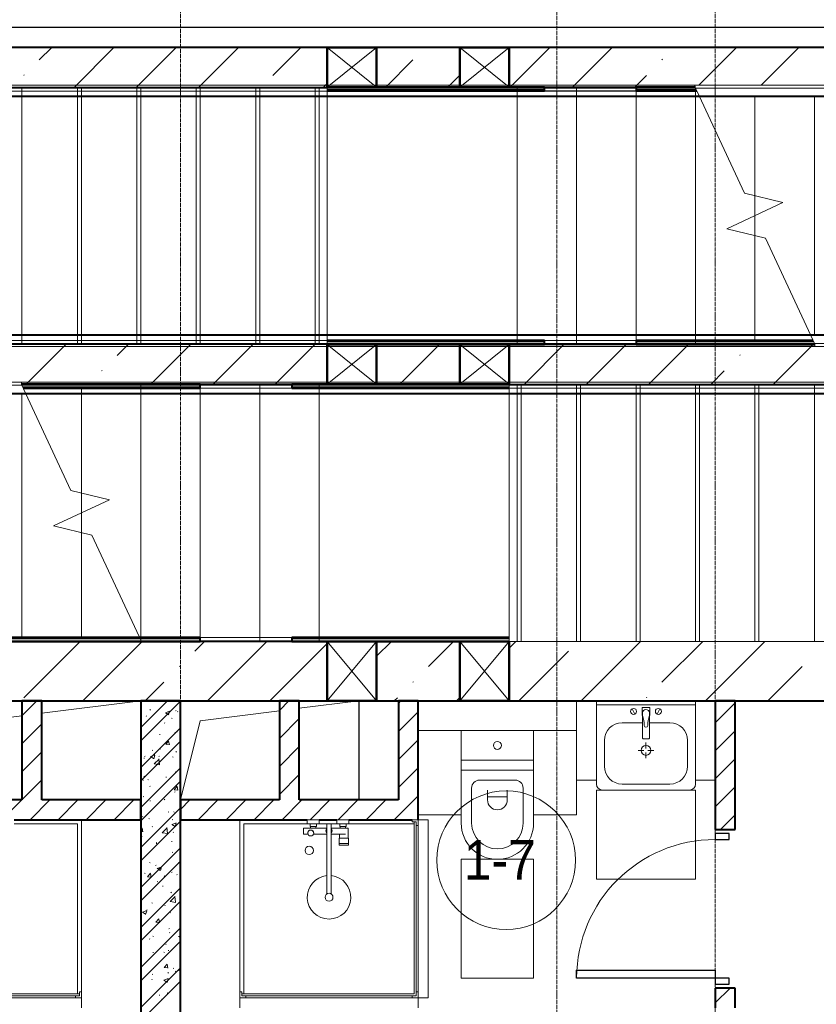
# Model space of a CAD drawing. Header units: millimetres. Extents: x -816133 to 919604, y 87941 to 147341.
# Tile 123 of 256: x -17264 to -13242, y 124292 to 129264. Entities that reach past the tile are written whole.
import ezdxf

# ---------------------------------------------------------------- set-up
doc = ezdxf.new("R2010")
doc.units = ezdxf.units.MM
for name, pattern in [('ADSK_Линия сетки', [25, 20, -2.5, 0, -2.5]), ('Линия сетки', [25, 20, -2.5, 0, -2.5]), ('Сверху', [3.96875, 2.38125, -1.5875]), ('Сверху_2_', [4.5, 3, -1.5]), ('Штрих_3_1_5_', [4.5, 3, -1.5])]:
    doc.linetypes.add(name, pattern=pattern)
for name, color, linetype, lineweight in [('_Сверху_ - Линия разреза ограждения', 7, 'Сверху_2_', 18), ('A-000-M_MASS', 7, 'Continuous', 18), ('A-010-A_ROOM', 7, 'Continuous', 20), ('A-200-M_WALL', 7, 'Continuous', 18), ('A-200-M_WALL_EXT', 7, 'Continuous', 18), ('A-200-M_WALL_INT', 7, 'Continuous', 18), ('A-200-M_WALL_PAT', 7, 'Continuous', 40), ('A-242-M_STAIR', 7, 'Continuous', 18), ('A-242-MB_STAIR', 7, 'Сверху_2_', 18), ('A-314-M_WINDOW', 7, 'Continuous', 18), ('A-325-M_DOOR', 7, 'Continuous', 18), ('A-700-M_FFE', 7, 'Continuous', 18), ('M-520-M_DRAINAGE_FW', 7, 'Continuous', 18), ('Z-030-M_GRID', 7, 'Continuous', 9), ('Z-060-M_DETAIL', 7, 'Continuous', 18), ('Поручни', 252, 'Continuous', 5), ('СС-011-ПОЖ-СИГНАЛИЗАЦИЯ', 1, 'Continuous', 30)]:
    doc.layers.add(name, color=color, linetype=linetype, lineweight=lineweight)
doc.styles.add('Arial_2', font='arial.ttf', dxfattribs={"width": 0.9, "height": 400})

# ---------------------------------------------------------------- blocks, each defined once
blk = doc.blocks.new('10эт')
at = {"layer": '_Сверху_ - Линия разреза ограждения', "color": 9, "linetype": 'Сверху'}
for p, q in [((344551.7, 127810.7), (341551.7, 127810.7)), ((344551.7, 127800.7), (341551.7, 127800.7)), ((344551.7, 127795.7), (341551.7, 127795.7)), ((344851.7, 127810.7), (344551.7, 127810.7)), ((344851.7, 127800.7), (344551.7, 127800.7)), ((344851.7, 127795.7), (344551.7, 127795.7)), ((345551.7, 127810.7), (344851.7, 127810.7)), ((345551.7, 127800.7), (344851.7, 127800.7)), ((345551.7, 127795.7), (344851.7, 127795.7)), ((346448.6, 127810.7), (345551.7, 127810.7)), ((346448.8, 127800.7), (345551.7, 127800.7)), ((346451.1, 127795.7), (345551.7, 127795.7)), ((344551.7, 127780.7), (341551.7, 127780.7)), ((344551.7, 127755.7), (341551.7, 127755.7)), ((344551.7, 127750.7), (341551.7, 127750.7)), ((344851.7, 127780.7), (344551.7, 127780.7)), ((344851.7, 127755.7), (344551.7, 127755.7)), ((344851.7, 127750.7), (344551.7, 127750.7)), ((345551.7, 127780.7), (344851.7, 127780.7)), ((345551.7, 127755.7), (344851.7, 127755.7)), ((345551.7, 127750.7), (344851.7, 127750.7)), ((346458.1, 127780.7), (345551.7, 127780.7)), ((346469.8, 127755.7), (345551.7, 127755.7)), ((346472.1, 127750.7), (345551.7, 127750.7)), ((344551.7, 126551.5), (341551.7, 126551.5)), ((344551.7, 126546.5), (341551.7, 126546.5)), ((344851.7, 126551.5), (344551.7, 126551.5)), ((344851.7, 126546.5), (344551.7, 126546.5)), ((345551.7, 126551.5), (344851.7, 126551.5)), ((345551.7, 126546.5), (344851.7, 126546.5)), ((347031.3, 126551.5), (345551.7, 126551.5)), ((347033.6, 126546.5), (345551.7, 126546.5)), ((344551.7, 126521.5), (341551.7, 126521.5)), ((344551.7, 126506.5), (341551.7, 126506.5)), ((344551.7, 126501.5), (341551.7, 126501.5)), ((344551.7, 126491.5), (341551.7, 126491.5)), ((344851.7, 126521.5), (344551.7, 126521.5)), ((344851.7, 126506.5), (344551.7, 126506.5)), ((344851.7, 126501.5), (344551.7, 126501.5)), ((344851.7, 126491.5), (344551.7, 126491.5)), ((345551.7, 126521.5), (344851.7, 126521.5)), ((345551.7, 126506.5), (344851.7, 126506.5)), ((345551.7, 126501.5), (344851.7, 126501.5)), ((345551.7, 126491.5), (344851.7, 126491.5)), ((347045.3, 126521.5), (345551.7, 126521.5)), ((347052.3, 126506.5), (345551.7, 126506.5)), ((346571.7, 126501.5), (345551.7, 126501.5)), ((347054.8, 126491.5), (345551.7, 126491.5)), ((343048.6, 126310.6), (344551.7, 126310.6)), ((343051.1, 126295.6), (344551.7, 126295.6)), ((343531.7, 126300.6), (344551.7, 126300.6)), ((344551.7, 126310.6), (345251.7, 126310.6)), ((344551.7, 126300.6), (345251.7, 126300.6)), ((344551.7, 126295.6), (345251.7, 126295.6)), ((345251.7, 126310.6), (345551.7, 126310.6)), ((345251.7, 126300.6), (345551.7, 126300.6)), ((345251.7, 126295.6), (345551.7, 126295.6)), ((345551.7, 126310.6), (348551.7, 126310.6)), ((345551.7, 126300.6), (348551.7, 126300.6)), ((345551.7, 126295.6), (348551.7, 126295.6)), ((343058.1, 126280.6), (344551.7, 126280.6)), ((343069.8, 126255.6), (344551.7, 126255.6)), ((343072.1, 126250.6), (344551.7, 126250.6)), ((344551.7, 126280.6), (345251.7, 126280.6)), ((344551.7, 126255.6), (345251.7, 126255.6)), ((344551.7, 126250.6), (345251.7, 126250.6)), ((345251.7, 126280.6), (345551.7, 126280.6)), ((345251.7, 126255.6), (345551.7, 126255.6)), ((345251.7, 126250.6), (345551.7, 126250.6)), ((345551.7, 126280.6), (348551.7, 126280.6)), ((345551.7, 126255.6), (348551.7, 126255.6)), ((345551.7, 126250.6), (348551.7, 126250.6))]:
    blk.add_line(p, q, dxfattribs=at)
at = {"layer": 'A-000-M_MASS', "color": 9}
for p, q in [((343031.7, 127801.1), (343331.7, 127801.1)), ((343331.7, 127801.1), (343631.7, 127801.1)), ((343331.7, 127801.1), (343331.7, 126501.1)), ((343631.7, 127801.1), (343931.7, 127801.1)), ((343631.7, 126501.1), (343631.7, 127801.1)), ((343931.7, 127801.1), (344231.7, 127801.1)), ((343931.7, 126501.1), (343931.7, 127801.1)), ((344531.7, 127801.1), (344231.7, 127801.1)), ((344231.7, 127801.1), (344231.7, 126501.1)), ((344531.7, 126501.1), (344531.7, 127801.1)), ((344531.7, 127801.1), (344591.7, 127801.1)), ((344591.7, 127801.1), (344591.7, 126501.1)), ((343331.7, 126501.1), (343031.7, 126501.1)), ((343631.7, 126501.1), (343331.7, 126501.1)), ((343931.7, 126501.1), (343631.7, 126501.1)), ((344231.7, 126501.1), (343931.7, 126501.1)), ((344231.7, 126501.1), (344531.7, 126501.1)), ((344591.7, 126501.1), (344531.7, 126501.1)), ((345511.7, 126301.1), (345571.7, 126301.1)), ((345511.7, 125001.1), (345511.7, 126301.1)), ((345571.7, 126301.1), (345571.7, 125001.1)), ((345871.7, 126301.1), (345571.7, 126301.1)), ((345871.7, 126301.1), (346171.7, 126301.1)), ((345871.7, 126301.1), (345871.7, 125001.1)), ((346171.7, 126301.1), (346471.7, 126301.1)), ((346171.7, 126301.1), (346171.7, 125001.1)), ((346471.7, 126301.1), (346771.7, 126301.1)), ((346471.7, 126301.1), (346471.7, 125001.1)), ((346771.7, 126301.1), (347071.7, 126301.1)), ((346771.7, 126301.1), (346771.7, 125001.1)), ((345571.7, 125001.1), (345511.7, 125001.1)), ((345571.7, 125001.1), (345871.7, 125001.1)), ((346171.7, 125001.1), (345871.7, 125001.1)), ((346471.7, 125001.1), (346171.7, 125001.1)), ((346771.7, 125001.1), (346471.7, 125001.1)), ((347071.7, 125001.1), (346771.7, 125001.1)), ((343151.7, 124638.6), (343651.7, 124701.1)), ((344451.7, 124663.6), (344751.7, 124701.1)), ((343951.7, 124601.1), (344351.7, 124651.1)), ((342851.7, 124601.1), (343051.7, 124626.1)), ((343851.7, 124201.1), (343951.7, 124601.1))]:
    blk.add_line(p, q, dxfattribs=at)
at = {"layer": 'A-000-M_MASS', "color": 9, "lineweight": 30}
blk.add_line((344751.7, 124701.1), (344751.7, 124201.1), dxfattribs=at)
at = {"layer": 'A-010-A_ROOM', "color": 9}
blk.add_circle((345495.8, 123896.5), 350, dxfattribs=at)
at = {"layer": 'A-200-M_WALL', "color": 9, "lineweight": 40}
for p, q in [((344591.7, 127786.1), (345689.2, 127786.1)), ((346151.7, 127786.1), (346455.6, 127786.1)), ((345689.2, 126516.1), (344591.7, 126516.1)), ((347047, 126516.1), (346151.7, 126516.1)), ((343056.4, 126286), (343951.7, 126286)), ((344414.2, 126286), (345511.7, 126286)), ((343951.7, 125016.1), (339971.7, 125016.1)), ((345511.7, 125016.1), (344414.2, 125016.1))]:
    blk.add_line(p, q, dxfattribs=at)
at = {"layer": 'A-200-M_WALL_EXT', "color": 9, "lineweight": 40}
for p, q in [((344591.7, 128001.1), (339751.7, 128001.1)), ((345261.7, 128001.1), (344841.7, 128001.1)), ((350751.7, 128001.1), (345511.7, 128001.1)), ((344841.7, 127801.1), (345261.7, 127801.1)), ((345511.7, 127801.1), (346451.7, 127801.1)), ((345261.7, 126501.1), (344841.7, 126501.1)), ((347051.8, 126501.1), (345511.7, 126501.1)), ((343051.6, 126301.1), (344591.7, 126301.1)), ((344841.7, 126301.1), (345261.7, 126301.1)), ((344591.7, 125001.1), (339951.7, 125001.1)), ((345261.7, 125001.1), (344841.7, 125001.1)), ((338251.7, 124701.1), (344591.7, 124701.1)), ((344841.7, 124701.1), (345261.7, 124701.1)), ((345511.7, 124701.1), (351651.7, 124701.1))]:
    blk.add_line(p, q, dxfattribs=at)
at = {"layer": 'A-200-M_WALL_INT', "color": 9, "lineweight": 40}
for p, q in [((345261.7, 127801.1), (344841.7, 127801.1)), ((345689.2, 127801.1), (345511.7, 127801.1)), ((345689.2, 127781.1), (345689.2, 127801.1)), ((346451.7, 127801.1), (346151.7, 127801.1)), ((346151.7, 127801.1), (346151.7, 127781.1)), ((344591.7, 127781.1), (345689.2, 127781.1)), ((346151.7, 127781.1), (346458, 127781.1)), ((345689.2, 126521.1), (344591.7, 126521.1)), ((344841.7, 126501.1), (345261.7, 126501.1)), ((345511.7, 126501.1), (345689.2, 126501.1)), ((345689.2, 126501.1), (345689.2, 126521.1)), ((347045.4, 126521.1), (346151.7, 126521.1)), ((346151.7, 126521.1), (346151.7, 126501.1)), ((346151.7, 126501.1), (347051.8, 126501.1)), ((343951.7, 126301), (343051.7, 126301)), ((343951.7, 126281), (343951.7, 126301)), ((344591.7, 126301), (344414.2, 126301)), ((344414.2, 126301), (344414.2, 126281)), ((345261.7, 126301), (344841.7, 126301)), ((343058, 126281), (343951.7, 126281)), ((344414.2, 126281), (345511.7, 126281)), ((343951.7, 125021.1), (339971.7, 125021.1)), ((339971.7, 125001.1), (343951.7, 125001.1)), ((343951.7, 125001.1), (343951.7, 125021.1)), ((345511.7, 125021.1), (344414.2, 125021.1)), ((344414.2, 125021.1), (344414.2, 125001.1)), ((344414.2, 125001.1), (344591.7, 125001.1)), ((344841.7, 125001.1), (345261.7, 125001.1)), ((343151.7, 124701.1), (343051.7, 124701.1)), ((343051.7, 124701.1), (343051.7, 124201.1)), ((343151.7, 124201.1), (343151.7, 124701.1)), ((343651.7, 124701.1), (343651.7, 120151.1)), ((343851.7, 124701.1), (343651.7, 124701.1)), ((343851.7, 120151.1), (343851.7, 124701.1)), ((344451.7, 124701.1), (344351.7, 124701.1)), ((344351.7, 124701.1), (344351.7, 124201.1)), ((344451.7, 124201.1), (344451.7, 124701.1)), ((345051.7, 124701.1), (344951.7, 124701.1)), ((344951.7, 124701.1), (344951.7, 124201.1)), ((345051.7, 124201.1), (345051.7, 124701.1)), ((346651.7, 124701.1), (346551.7, 124701.1)), ((346551.7, 124701.1), (346551.7, 124051.1)), ((346651.7, 124051.1), (346651.7, 124701.1)), ((343051.7, 124201.1), (342551.7, 124201.1)), ((343651.7, 124201.1), (343151.7, 124201.1)), ((343651.7, 124101.1), (343651.7, 124201.1)), ((344351.7, 124201.1), (343851.7, 124201.1)), ((343851.7, 124201.1), (343851.7, 124101.1)), ((344951.7, 124201.1), (344451.7, 124201.1)), ((345051.7, 124101.1), (345051.7, 124201.1)), ((343011.5, 124101.1), (343651.7, 124101.1)), ((343851.7, 124101.1), (344491.9, 124101.1)), ((344551.7, 124101.1), (344641.7, 124101.1)), ((344701.5, 124101.1), (345021.7, 124101.1)), ((346551.7, 124051.1), (346651.7, 124051.1)), ((346651.7, 123251.1), (346551.7, 123251.1)), ((346551.7, 123251.1), (346551.7, 123151.1)), ((346651.7, 123151.1), (346651.7, 123251.1))]:
    blk.add_line(p, q, dxfattribs=at)
at = {"layer": 'A-200-M_WALL_INT', "color": 9}
for p, q in [((346151.7, 127781.1), (345689.2, 127781.1)), ((345689.2, 126521.1), (346151.7, 126521.1)), ((344414.2, 126281), (343951.7, 126281)), ((343951.7, 125021.1), (344414.2, 125021.1))]:
    blk.add_line(p, q, dxfattribs=at)
at = {"layer": 'A-200-M_WALL_PAT', "color": 9, "linetype": 'Continuous', "lineweight": 9}
for p, q in [((343139.3, 127938.5), (343201.8, 128001.1)), ((343316.1, 127801.1), (343516.1, 128001.1)), ((343630.4, 127801.1), (343830.4, 128001.1)), ((343944.7, 127801.1), (344144.7, 128001.1)), ((344317.9, 127860), (344459, 128001.1)), ((345516.3, 127801.1), (345716.3, 128001.1)), ((345830.6, 127801.1), (346030.6, 128001.1)), ((346468.8, 127810.7), (346659.2, 128001.1)), ((346783.2, 127810.7), (346973.5, 128001.1)), ((344887.7, 127801.1), (345025.1, 127938.5)), ((346282.4, 127938.5), (346284.7, 127940.9)), ((343060.7, 127860), (343063.1, 127862.3)), ((345202, 127801.1), (345261.7, 127860.8)), ((346144.9, 127801.1), (346203.8, 127860)), ((344573.3, 127801.1), (344591.7, 127819.4)), ((343073.3, 126301.1), (343273.3, 126501.1)), ((343532.2, 126445.6), (343587.7, 126501.1)), ((343702, 126301.1), (343902, 126501.1)), ((344016.3, 126301.1), (344216.3, 126501.1)), ((344330.6, 126301.1), (344530.6, 126501.1)), ((344841.7, 126497.9), (344844.9, 126501.1)), ((344959.2, 126301.1), (345159.2, 126501.1)), ((345587.8, 126301.1), (345787.8, 126501.1)), ((345902.1, 126301.1), (346102.1, 126501.1)), ((346216.4, 126301.1), (346416.4, 126501.1)), ((346845.1, 126301.1), (347045.1, 126501.1)), ((346675.3, 126445.6), (346677.6, 126447.9)), ((343453.6, 126367), (343456, 126369.4)), ((346530.7, 126301.1), (346596.7, 126367)), ((343060.7, 124716.9), (343344.9, 125001.1)), ((343359.2, 124701.1), (343659.2, 125001.1)), ((343925.1, 124952.6), (343973.5, 125001.1)), ((343987.8, 124701.1), (344287.8, 125001.1)), ((344841.7, 124926.3), (344916.4, 125001.1)), ((345103.7, 124874), (345230.7, 125001.1)), ((345511.7, 124967.7), (345545.1, 125001.1)), ((345873.7, 124701.1), (346173.7, 125001.1)), ((346282.4, 124795.4), (346488, 125001.1)), ((346502.3, 124701.1), (346802.3, 125001.1)), ((344302.1, 124701.1), (344591.7, 124990.6)), ((345559.4, 124701.1), (345810.9, 124952.6)), ((343846.5, 124874), (343848.9, 124876.4)), ((346816.6, 124701.1), (346989.6, 124874)), ((343673.5, 124701.1), (343767.9, 124795.4)), ((345025.1, 124795.4), (345027.5, 124797.8)), ((343051.7, 124626.2), (343126.6, 124701.1)), ((343651.7, 124567), (343785.8, 124701.1)), ((344351.7, 124653.4), (344399.4, 124701.1)), ((344930.7, 124701.1), (344946.6, 124716.9)), ((344951.7, 124687.7), (344965, 124701.1)), ((345245.1, 124701.1), (345261.7, 124717.7)), ((346203.8, 124716.9), (346206.2, 124719.2)), ((343651.7, 124499.6), (343851.7, 124699.6)), ((343697.6, 124657.2), (343700.1, 124655)), ((343826.5, 124651.5), (343829.9, 124651.9)), ((346551.7, 124590.7), (346651.7, 124690.7)), ((343678.1, 124622.9), (343680.8, 124624.9)), ((343775.4, 124641.4), (343790.6, 124631.2)), ((343775.6, 124641.2), (343796.9, 124649.4)), ((343790.7, 124629.9), (343796.9, 124648.4)), ((343807, 124614.6), (343809.8, 124612.8)), ((343836.5, 124645.7), (343839.1, 124647.8)), ((344351.7, 124512), (344451.7, 124612)), ((344951.7, 124546.3), (345051.7, 124646.3)), ((343051.7, 124484.8), (343151.7, 124584.8)), ((343651.7, 124364.9), (343851.7, 124564.9)), ((343770.6, 124590.3), (343773.1, 124588)), ((343674.4, 124521.4), (343677.1, 124523.5)), ((343746.4, 124531.3), (343749.7, 124531.7)), ((343823, 124541.4), (343826.3, 124541.8)), ((343832.7, 124544.3), (343835.4, 124546.3)), ((344951.7, 124404.9), (345051.7, 124504.9)), ((346551.7, 124449.2), (346651.7, 124549.2)), ((343651.7, 124297.6), (343851.7, 124497.6)), ((343709.3, 124453.1), (343711.7, 124450.9)), ((343747.6, 124458.9), (343750.5, 124457.1)), ((343777.3, 124481.8), (343795.5, 124480.2)), ((343777.5, 124481.7), (343792.2, 124499.3)), ((343795.7, 124479.1), (343792.2, 124498.2)), ((344351.7, 124370.6), (344451.7, 124470.6)), ((343051.7, 124343.4), (343151.7, 124443.4)), ((343651.7, 124423.2), (343652, 124423)), ((343666.2, 124411.1), (343669.5, 124411.5)), ((343670.7, 124419.9), (343673.4, 124422)), ((343701.2, 124420.4), (343716.4, 124410.1)), ((343701.4, 124420.2), (343722.7, 124428.4)), ((343716.6, 124408.9), (343722.8, 124427.3)), ((343719.7, 124382.5), (343743.5, 124407.2)), ((343742.8, 124421.1), (343746.1, 124421.6)), ((343746.6, 124379.4), (343743.2, 124408.4)), ((343811.9, 124417.9), (343814.7, 124416.1)), ((343829, 124442.8), (343831.7, 124444.8)), ((346551.7, 124307.8), (346651.7, 124407.8)), ((343651.7, 124162.9), (343851.7, 124362.9)), ((343719.7, 124382.6), (343746.8, 124378.4)), ((344951.7, 124263.5), (345051.7, 124363.5)), ((343667, 124318.5), (343669.7, 124320.5)), ((343687, 124304), (343689.8, 124302.2)), ((343778, 124316.1), (343781.4, 124316.6)), ((343825.3, 124341.3), (343828, 124343.4)), ((344351.7, 124229.1), (344451.7, 124329.1)), ((343051.7, 124201.9), (343151.7, 124301.9)), ((343651.7, 124095.5), (343851.7, 124295.5)), ((343662.6, 124300.9), (343665.9, 124301.4)), ((343696.7, 124271.3), (343699.2, 124269)), ((343819.8, 124252.5), (343834.5, 124270)), ((343838, 124249.8), (343834.5, 124268.9)), ((343849.7, 124297.1), (343851.7, 124295.8)), ((346551.7, 124166.4), (346651.7, 124266.4)), ((343663.3, 124217), (343666, 124219.1)), ((343769.7, 124204.3), (343772.2, 124202.1)), ((343819.6, 124252.5), (343837.8, 124250.9)), ((343821.6, 124239.9), (343824.3, 124241.9)), ((345030.7, 124201.1), (345051.7, 124222)), ((342950.8, 124101.1), (343050.8, 124201.1)), ((343092.3, 124101.1), (343192.3, 124201.1)), ((343233.7, 124101.1), (343333.7, 124201.1)), ((343375.1, 124101.1), (343475.1, 124201.1)), ((343516.5, 124101.1), (343616.5, 124201.1)), ((343651.7, 123960.8), (343851.7, 124160.8)), ((343697.9, 124195.9), (343701.2, 124196.3)), ((343851.7, 124153.4), (343899.4, 124201.1)), ((343940.8, 124101.1), (344040.8, 124201.1)), ((344082.2, 124101.1), (344182.2, 124201.1)), ((344223.6, 124101.1), (344323.6, 124201.1)), ((344365, 124101.1), (344465, 124201.1)), ((344506.5, 124101.1), (344606.5, 124201.1)), ((344647.9, 124101.1), (344747.9, 124201.1)), ((344789.3, 124101.1), (344889.3, 124201.1)), ((344930.7, 124101.1), (345030.7, 124201.1)), ((343659.6, 124115.6), (343662.3, 124117.6)), ((343691.9, 124107.3), (343694.7, 124105.5)), ((343790.4, 124141.3), (343793.2, 124139.5)), ((343817.9, 124138.4), (343820.6, 124140.4)), ((346577.8, 124051.1), (346651.7, 124125)), ((343651.7, 123893.5), (343851.7, 124093.5)), ((343651.7, 124052.2), (343658.1, 124059.8)), ((343661.6, 124039.6), (343658.1, 124058.8)), ((343708.4, 124067.2), (343710.8, 124064.9)), ((343760.1, 124035.1), (343783.9, 124059.9)), ((343787, 124032.1), (343783.6, 124061)), ((343809, 124076.6), (343824.2, 124066.4)), ((343809.2, 124076.4), (343830.5, 124084.6)), ((343809.9, 124101), (343813.2, 124101.4)), ((343824.4, 124065.2), (343830.5, 124083.6)), ((343651.7, 124041.6), (343661.5, 124040.8)), ((343655.9, 124014.1), (343658.6, 124016.1)), ((343760.1, 124035.3), (343787.2, 124031.1)), ((343814.2, 124036.9), (343816.9, 124039)), ((343651.7, 123758.8), (343851.7, 123958.8)), ((343729.7, 123986.4), (343732.5, 123984.6)), ((343729.7, 123980.8), (343733, 123981.2)), ((343806.3, 123990.9), (343809.6, 123991.3)), ((343652.2, 123912.6), (343654.9, 123914.7)), ((343810.5, 123935.5), (343813.2, 123937.5)), ((343651.7, 123691.4), (343851.7, 123891.4)), ((343651.7, 123860.8), (343652.8, 123861)), ((343695.8, 123885.3), (343698.3, 123883)), ((343726.1, 123870.6), (343729.4, 123871.1)), ((343734.9, 123855.6), (343750, 123845.4)), ((343735, 123855.4), (343756.3, 123863.6)), ((343750.2, 123844.1), (343756.4, 123862.6)), ((343841.5, 123885.8), (343844.9, 123886.3)), ((343670.4, 123830.6), (343673.2, 123828.8)), ((343685.5, 123813.1), (343703.8, 123811.5)), ((343685.7, 123813.1), (343700.4, 123830.6)), ((343703.9, 123810.4), (343700.4, 123829.5)), ((343768.8, 123818.4), (343771.3, 123816.1)), ((343806.8, 123834), (343809.5, 123836)), ((343833.1, 123823.8), (343835.9, 123822)), ((343651.7, 123556.7), (343851.7, 123756.7)), ((343734.6, 123789.7), (343737.5, 123787.9)), ((343761.4, 123765.6), (343764.7, 123766.1)), ((343800.5, 123687.8), (343824.3, 123712.5)), ((343803.1, 123732.5), (343805.8, 123734.6)), ((343827.4, 123684.7), (343824, 123713.7)), ((343651.7, 123489.4), (343851.7, 123689.4)), ((343707.5, 123681.2), (343709.9, 123678.9)), ((343772.4, 123668.8), (343775.3, 123667)), ((343800.5, 123687.9), (343827.6, 123683.7)), ((343660.7, 123634.6), (343675.9, 123624.3)), ((343660.8, 123634.4), (343682.2, 123642.6)), ((343676, 123623.1), (343682.2, 123641.5)), ((343681.2, 123645.4), (343684.5, 123645.8)), ((343799.4, 123631.1), (343802, 123633.1)), ((343727.8, 123583.8), (343746.1, 123582.2)), ((343728, 123583.8), (343742.7, 123601.3)), ((343746.2, 123581.1), (343742.7, 123600.2)), ((343651.7, 123354.7), (343851.7, 123554.7)), ((343713.1, 123513.1), (343715.9, 123511.3)), ((343793.2, 123550.5), (343796.5, 123550.9)), ((343795.7, 123529.6), (343798.3, 123531.7)), ((343842.6, 123511.8), (343851.7, 123505.7)), ((343842.8, 123511.7), (343851.7, 123515.1)), ((343651.7, 123287.3), (343851.7, 123487.3)), ((343694.9, 123499.3), (343697.4, 123497.1)), ((343777.3, 123472.1), (343780.2, 123470.3)), ((343713, 123430.3), (343716.3, 123430.7)), ((343767.9, 123432.4), (343770.4, 123430.1)), ((343789.6, 123440.4), (343792.9, 123440.8)), ((343792, 123428.1), (343794.6, 123430.2)), ((343652.4, 123358.2), (343655.3, 123356.4)), ((343770.3, 123354.5), (343785, 123372)), ((343788.5, 123351.8), (343785, 123370.9)), ((343651.7, 123152.6), (343851.7, 123352.6)), ((343709.4, 123320.1), (343712.8, 123320.6)), ((343770.1, 123354.5), (343788.3, 123352.9)), ((343788.3, 123326.7), (343790.9, 123328.7)), ((343815.1, 123351.3), (343818, 123349.5)), ((343824.9, 123335.3), (343828.2, 123335.8)), ((343840.9, 123340.4), (343851.7, 123351.6)), ((343840.9, 123340.5), (343851.7, 123338.9)), ((343651.7, 123085.3), (343851.7, 123285.3)), ((343706.6, 123295.2), (343709, 123293)), ((343768.5, 123290.8), (343783.6, 123280.6)), ((343768.6, 123290.6), (343790, 123298.8)), ((343783.8, 123279.4), (343790, 123297.8)), ((343744.7, 123215.1), (343748, 123215.6)), ((343784.6, 123225.2), (343787.2, 123227.3)), ((346551.7, 123176.5), (346626.3, 123251.1)), ((343755.8, 123195.5), (343758.6, 123193.7))]:
    blk.add_line(p, q, dxfattribs=at)
at = {"layer": 'A-242-M_STAIR', "color": 9}
for p, q in [((346451.7, 127801.1), (346448.6, 127801.1)), ((345551.7, 126551.5), (345551.7, 127750.7)), ((345851.7, 126551.5), (345851.7, 127750.7)), ((346151.7, 126551.5), (346151.7, 127750.7)), ((346451.7, 126551.5), (346451.7, 127750.7)), ((346751.7, 127251.5), (346751.7, 127750.7)), ((347051.7, 126551.5), (347051.7, 127750.7)), ((346751.7, 127151.1), (346751.7, 127251.5)), ((346751.7, 127050.6), (346751.7, 127151.1)), ((346751.7, 126551.5), (346751.7, 127050.6)), ((343051.7, 126250.6), (343051.7, 125021.1)), ((343351.7, 126250.6), (343351.7, 125751.5)), ((343651.7, 126250.6), (343651.7, 125021.1)), ((343951.7, 126250.6), (343951.7, 125021.1)), ((344251.7, 126250.6), (344251.7, 125021.1)), ((344551.7, 126250.6), (344551.7, 125021.1)), ((343351.7, 125751.5), (343351.7, 125651)), ((343351.7, 125651), (343351.7, 125550.6)), ((343351.7, 125550.6), (343351.7, 125021.1)), ((343651.7, 125007.7), (343651.7, 125001)), ((343651.7, 125001), (343654.8, 125001))]:
    blk.add_line(p, q, dxfattribs=at)
at = {"layer": 'A-242-M_STAIR', "color": 9, "linetype": 'Штрих_3_1_5_'}
for p, q in [((345551.7, 126551.5), (345551.7, 127750.7)), ((345851.7, 126551.5), (345851.7, 127750.7)), ((346151.7, 126551.5), (346151.7, 127750.7)), ((346451.7, 126551.5), (346451.7, 127750.7)), ((346751.7, 127251.5), (346751.7, 127750.7)), ((347051.7, 126551.5), (347051.7, 127750.7)), ((346751.7, 127151.1), (346751.7, 127251.5)), ((346751.7, 127050.6), (346751.7, 127151.1)), ((346751.7, 126551.5), (346751.7, 127050.6)), ((343051.7, 126250.6), (343051.7, 125021.1)), ((343351.7, 126250.6), (343351.7, 125751.5)), ((343651.7, 126250.6), (343651.7, 125021.1)), ((343951.7, 126250.6), (343951.7, 125021.1)), ((344251.7, 126250.6), (344251.7, 125021.1)), ((344551.7, 126250.6), (344551.7, 125021.1)), ((343351.7, 125751.5), (343351.7, 125651)), ((343351.7, 125651), (343351.7, 125550.6)), ((343351.7, 125550.6), (343351.7, 125021.1)), ((343651.7, 125007.7), (343651.7, 125001))]:
    blk.add_line(p, q, dxfattribs=at)
at = {"layer": 'A-242-MB_STAIR', "color": 9, "linetype": 'Сверху'}
for p, q in [((344551.7, 127801.1), (341551.7, 127801.1)), ((343051.7, 126501.1), (343051.7, 127801.1)), ((343051.7, 126501.1), (343051.7, 127801.1)), ((343351.7, 126501.1), (343351.7, 127801.1)), ((343351.7, 126501.1), (343351.7, 127801.1)), ((343651.7, 126501.1), (343651.7, 127801.1)), ((343651.7, 126501.1), (343651.7, 127801.1)), ((343951.7, 126501.1), (343951.7, 127801.1)), ((343951.7, 126501.1), (343951.7, 127801.1)), ((344251.7, 126501.1), (344251.7, 127801.1)), ((344251.7, 126501.1), (344251.7, 127801.1)), ((345551.7, 127801.1), (344551.7, 127801.1)), ((344551.7, 126501.1), (344551.7, 127801.1)), ((344551.7, 126501.1), (344551.7, 127801.1)), ((345551.7, 126501.1), (345551.7, 127801.1)), ((346448.6, 127801.1), (345551.7, 127801.1)), ((345551.7, 126501.1), (345551.7, 127801.1)), ((345851.7, 126501.1), (345851.7, 127801.1)), ((345851.7, 126501.1), (345851.7, 127801.1)), ((346151.7, 126501.1), (346151.7, 127801.1)), ((346151.7, 126501.1), (346151.7, 127801.1)), ((346451.7, 126501.1), (346451.7, 127794.4)), ((346451.7, 126501.1), (346451.7, 127794.4)), ((346751.7, 127151.1), (346751.7, 127251.5)), ((346751.7, 127151.1), (346751.7, 127251.5)), ((346751.7, 126521.1), (346751.7, 127050.6)), ((346751.7, 126521.1), (346751.7, 127050.6)), ((344551.7, 126501.1), (341551.7, 126501.1)), ((344551.7, 126501.1), (345551.7, 126501.1)), ((346451.7, 126501.1), (345551.7, 126501.1)), ((343651.7, 126301), (344551.7, 126301)), ((343651.7, 126301), (343651.7, 125007.7)), ((343651.7, 126301), (343651.7, 125007.7)), ((343951.7, 126301), (343951.7, 125001)), ((343951.7, 126301), (343951.7, 125001)), ((344251.7, 126301), (344251.7, 125001)), ((344251.7, 126301), (344251.7, 125001)), ((345551.7, 126301), (344551.7, 126301)), ((344551.7, 126301), (344551.7, 125001)), ((344551.7, 126301), (344551.7, 125001)), ((345551.7, 126301), (345551.7, 125001)), ((345551.7, 126301), (348551.7, 126301)), ((345551.7, 126301), (345551.7, 125001)), ((345851.7, 126301), (345851.7, 125001)), ((345851.7, 126301), (345851.7, 125001)), ((346151.7, 126301), (346151.7, 125001)), ((346151.7, 126301), (346151.7, 125001)), ((346451.7, 126301), (346451.7, 125001)), ((346451.7, 126301), (346451.7, 125001)), ((346751.7, 126301), (346751.7, 125001)), ((346751.7, 126301), (346751.7, 125001)), ((347051.7, 126301), (347051.7, 125001)), ((347051.7, 126301), (347051.7, 125001)), ((343351.7, 126281), (343351.7, 125751.5)), ((343351.7, 126281), (343351.7, 125751.5)), ((343351.7, 125651), (343351.7, 125550.6)), ((343351.7, 125651), (343351.7, 125550.6)), ((343654.8, 125001), (344551.7, 125001)), ((344551.7, 125001), (345551.7, 125001)), ((345551.7, 125001), (348551.7, 125001))]:
    blk.add_line(p, q, dxfattribs=at)
at = {"layer": 'A-242-MB_STAIR', "color": 9, "linetype": 'Continuous'}
for p, q in [((346448.6, 127801.1), (346451.1, 127795.7)), ((346469.8, 127755.7), (346698.9, 127264.4)), ((346698.9, 127264.4), (346893.3, 127217.1)), ((346893.3, 127217.1), (346610.1, 127085.1)), ((346610.1, 127085.1), (346804.5, 127037.8)), ((346804.5, 127037.8), (347033.6, 126546.5)), ((347052.3, 126506.5), (347054.8, 126501.1)), ((343051.1, 126295.6), (343048.6, 126301)), ((343298.9, 125764.3), (343069.8, 126255.6)), ((343493.3, 125717), (343298.9, 125764.3)), ((343210.1, 125585), (343493.3, 125717)), ((343404.5, 125537.7), (343210.1, 125585)), ((343654.8, 125001), (343404.5, 125537.7))]:
    blk.add_line(p, q, dxfattribs=at)
at = {"layer": 'A-314-M_WINDOW', "color": 9, "lineweight": 50}
for p, q in [((344591.7, 127801.1), (344591.7, 128001.1)), ((344591.7, 128001.1), (344841.7, 128001.1)), ((344841.7, 128001.1), (344841.7, 127801.1)), ((345261.7, 127801.1), (345261.7, 128001.1)), ((345261.7, 128001.1), (345511.7, 128001.1)), ((345511.7, 128001.1), (345511.7, 127801.1)), ((344841.7, 127801.1), (344591.7, 127801.1)), ((345511.7, 127801.1), (345261.7, 127801.1)), ((344591.7, 126301.1), (344591.7, 126501.1)), ((344591.7, 126501.1), (344841.7, 126501.1)), ((344841.7, 126501.1), (344841.7, 126301.1)), ((345261.7, 126301.1), (345261.7, 126501.1)), ((345261.7, 126501.1), (345511.7, 126501.1)), ((345511.7, 126501.1), (345511.7, 126301.1)), ((344841.7, 126301.1), (344591.7, 126301.1)), ((345511.7, 126301.1), (345261.7, 126301.1)), ((344591.7, 124701.1), (344591.7, 125001.1)), ((344591.7, 125001.1), (344841.7, 125001.1)), ((344841.7, 125001.1), (344841.7, 124701.1)), ((345261.7, 124701.1), (345261.7, 125001.1)), ((345261.7, 125001.1), (345511.7, 125001.1)), ((345511.7, 125001.1), (345511.7, 124701.1)), ((344841.7, 124701.1), (344591.7, 124701.1)), ((345511.7, 124701.1), (345261.7, 124701.1))]:
    blk.add_line(p, q, dxfattribs=at)
at = {"layer": 'A-325-M_DOOR', "color": 9, "lineweight": 30}
for p, q in [((346621.7, 124031.1), (346551.7, 124031.1)), ((346551.7, 124031.1), (346551.7, 124001.1)), ((346621.7, 124001.1), (346621.7, 124031.1)), ((346551.7, 124001.1), (346621.7, 124001.1)), ((345851.7, 123301.1), (345851.7, 123341.1)), ((345851.7, 123341.1), (346551.7, 123341.1)), ((346551.7, 123341.1), (346551.7, 123301.1)), ((346551.7, 123301.1), (345851.7, 123301.1)), ((346551.7, 123301.1), (345851.7, 123301.1)), ((346621.7, 123301.1), (346551.7, 123301.1)), ((346551.7, 123301.1), (346551.7, 123271.1)), ((346551.7, 123271.1), (346621.7, 123271.1)), ((346621.7, 123271.1), (346621.7, 123301.1))]:
    blk.add_line(p, q, dxfattribs=at)
at = {"layer": 'A-325-M_DOOR', "color": 9, "lineweight": 9}
blk.add_arc((346551.7, 123301.1), 700, 90, 180, dxfattribs=at)
at = {"layer": 'A-700-M_FFE', "color": 9, "lineweight": 9}
for p, q in [((345851.7, 124701.1), (345851.7, 124301.1)), ((345951.7, 124301.1), (345951.7, 124701.1)), ((346451.7, 124701.1), (346451.7, 124301.1)), ((345269.2, 124551.1), (345051.7, 124551.1)), ((345851.7, 124551.1), (345634.2, 124551.1)), ((345851.7, 124126.1), (345851.7, 124301.1)), ((345851.7, 124301.1), (345951.7, 124301.1)), ((346451.7, 124301.1), (346551.7, 124301.1)), ((346451.7, 124251.1), (345951.7, 124251.1)), ((345951.7, 124251.1), (345951.7, 123801.1)), ((346451.7, 123801.1), (346451.7, 124251.1)), ((345051.7, 124126.1), (345269.2, 124126.1)), ((345634.2, 124126.1), (345851.7, 124126.1)), ((345101.7, 124101.1), (345051.7, 124101.1)), ((345051.7, 124101.1), (345051.7, 123201.1)), ((345101.7, 123201.1), (345101.7, 124101.1)), ((345634.2, 123901.1), (345269.2, 123901.1)), ((345269.2, 123901.1), (345269.2, 123301.1)), ((345634.2, 123301.1), (345634.2, 123901.1)), ((345951.7, 123801.1), (346451.7, 123801.1)), ((345269.2, 123301.1), (345634.2, 123301.1)), ((343351.7, 123201.1), (342451.7, 123201.1)), ((343351.7, 123151.1), (343351.7, 123201.1)), ((345051.7, 123201.1), (344151.7, 123201.1)), ((344151.7, 123201.1), (344151.7, 123151.1)), ((345051.7, 123151.1), (345051.7, 123201.1)), ((345051.7, 123201.1), (345101.7, 123201.1))]:
    blk.add_line(p, q, dxfattribs=at)
at = {"layer": 'M-520-M_DRAINAGE_FW', "color": 9}
for p, q in [((346451.7, 124681.1), (345951.7, 124681.1)), ((346132, 124661.2), (346146.1, 124634.7)), ((346181.7, 124668), (346221.7, 124668)), ((346181.7, 124628), (346181.7, 124668)), ((346221.7, 124668), (346221.7, 124628)), ((346271.4, 124661.2), (346257.4, 124634.7)), ((346184.7, 124628), (346181.7, 124628)), ((346184.7, 124628), (346184.7, 124641)), ((346184.7, 124513.1), (346184.7, 124628)), ((346218.7, 124641), (346218.7, 124628)), ((346218.7, 124628), (346218.7, 124513.1)), ((346221.7, 124628), (346218.7, 124628)), ((345269.2, 124551.1), (345269.2, 124401.1)), ((345634.2, 124551.1), (345269.2, 124551.1)), ((345634.2, 124401.1), (345634.2, 124551.1)), ((346081.7, 124591.1), (346184.7, 124591.1)), ((346218.7, 124591.1), (346321.7, 124591.1)), ((346215.7, 124510.1), (346187.7, 124510.1)), ((345991.7, 124371.1), (345991.7, 124501.1)), ((346201.7, 124491.1), (346201.7, 124461.1)), ((346411.7, 124501.1), (346411.7, 124371.1)), ((346161.7, 124451.1), (346191.7, 124451.1)), ((346201.7, 124411.1), (346201.7, 124441.1)), ((346211.7, 124451.1), (346241.7, 124451.1)), ((345269.2, 124401.1), (345634.2, 124401.1)), ((345634.2, 124401.1), (345269.2, 124401.1)), ((345269.2, 124401.1), (345269.2, 124351.1)), ((345634.2, 124351.1), (345634.2, 124401.1)), ((345634.2, 124351.1), (345269.2, 124351.1)), ((345269.2, 124351.1), (345269.2, 124083.6)), ((345269.2, 124351.1), (345634.2, 124351.1)), ((345634.2, 124083.6), (345634.2, 124351.1)), ((345321.7, 124083.6), (345321.7, 124261.1)), ((345361.7, 124301.1), (345541.7, 124301.1)), ((345581.7, 124261.1), (345581.7, 124083.6)), ((345951.7, 124281.1), (345951.7, 124301.1)), ((346321.7, 124281.1), (346081.7, 124281.1)), ((346451.7, 124301.1), (346451.7, 124281.1)), ((345401.7, 124201.1), (345401.7, 124251.1)), ((345401.7, 124216.1), (345501.7, 124216.1)), ((345501.7, 124251.1), (345501.7, 124201.1)), ((343331.7, 124081.1), (343011.5, 124081.1)), ((343331.7, 123221.1), (343331.7, 124081.1)), ((343351.7, 123231.1), (343351.7, 124101.1)), ((344151.7, 123231.1), (344151.7, 124101.1)), ((344171.7, 124081.1), (344491.9, 124081.1)), ((344171.7, 123221.1), (344171.7, 124081.1)), ((344472.6, 124059), (344590.4, 124059)), ((344472.6, 124027.3), (344472.6, 124059)), ((344491.9, 124101.1), (344551.7, 124101.1)), ((344491.9, 124081.1), (344491.9, 124101.1)), ((344551.7, 124081.1), (344491.9, 124081.1)), ((344505.7, 124081.1), (344537.7, 124081.1)), ((344505.7, 124067.1), (344505.7, 124081.1)), ((344537.7, 124067.1), (344505.7, 124067.1)), ((344508.4, 124067.1), (344535.3, 124067.1)), ((344508.4, 124059), (344508.4, 124067.1)), ((344535.3, 124059), (344508.4, 124059)), ((344535.3, 124067.1), (344535.3, 124059)), ((344537.7, 124081.1), (344537.7, 124067.1)), ((344551.7, 124101.1), (344551.7, 124081.1)), ((344551.7, 124081.1), (344590.4, 124081.1)), ((344590.4, 123726), (344590.4, 124081.1)), ((344590.4, 124081.1), (344613.1, 124081.1)), ((344613.1, 124081.1), (344641.7, 124081.1)), ((344613.1, 124081.1), (344613.1, 123726)), ((344613.1, 124059), (344685, 124059)), ((344641.7, 124101.1), (344701.5, 124101.1)), ((344641.7, 124081.1), (344641.7, 124101.1)), ((344701.5, 124081.1), (344641.7, 124081.1)), ((344655.7, 124081.1), (344687.7, 124081.1)), ((344655.7, 124067.1), (344655.7, 124081.1)), ((344687.7, 124067.1), (344655.7, 124067.1)), ((344658.1, 124067.1), (344685, 124067.1)), ((344658.1, 124059), (344658.1, 124067.1)), ((344685, 124059), (344658.1, 124059)), ((344685, 124067.1), (344685, 124059)), ((344685, 124059), (344697.9, 124059)), ((344687.7, 124081.1), (344687.7, 124067.1)), ((344697.9, 124059), (344697.9, 124008.6)), ((344701.5, 124101.1), (344701.5, 124081.1)), ((344701.5, 124081.1), (345031.7, 124081.1)), ((345051.7, 124101.1), (345021.7, 124101.1)), ((345021.7, 124101.1), (345021.7, 124091.1)), ((345021.7, 124091.1), (345041.7, 124091.1)), ((345031.7, 124091.1), (345031.7, 123221.1)), ((345041.7, 124091.1), (345031.7, 124091.1)), ((345041.7, 124091.1), (345041.7, 124071.1)), ((345041.7, 123211.1), (345041.7, 124091.1)), ((345041.7, 124071.1), (345051.7, 124071.1)), ((344496.1, 124027.3), (344472.6, 124027.3)), ((344590.4, 124027.3), (344523, 124027.3)), ((344685, 124027.3), (344613.1, 124027.3)), ((344652.8, 124008.6), (344699.8, 124008.6)), ((344652.8, 123981), (344652.8, 124008.6)), ((344655.1, 124008.6), (344655.1, 124027.3)), ((344697.9, 124008.6), (344655.1, 124008.6)), ((344699.8, 124008.6), (344699.8, 123981)), ((344699.8, 123981), (344652.8, 123981)), ((344652.8, 123981), (344699.8, 123981)), ((344652.8, 123972), (344652.8, 123981)), ((344699.8, 123972), (344652.8, 123972)), ((344699.8, 123981), (344699.8, 123972)), ((342461.7, 123211.1), (343341.7, 123211.1)), ((343341.7, 123221.1), (342471.7, 123221.1)), ((343341.7, 123211.1), (343321.7, 123211.1)), ((343321.7, 123211.1), (343321.7, 123201.1)), ((343351.7, 123231.1), (343341.7, 123231.1)), ((343341.7, 123231.1), (343341.7, 123211.1)), ((343341.7, 123211.1), (343341.7, 123221.1)), ((343351.7, 123201.1), (343351.7, 123231.1)), ((344151.7, 123231.1), (344151.7, 123201.1)), ((344161.7, 123231.1), (344151.7, 123231.1)), ((344161.7, 123211.1), (344161.7, 123231.1)), ((345031.7, 123221.1), (344161.7, 123221.1)), ((344161.7, 123221.1), (344161.7, 123211.1)), ((344181.7, 123211.1), (344161.7, 123211.1)), ((344161.7, 123211.1), (345041.7, 123211.1)), ((344181.7, 123201.1), (344181.7, 123211.1)), ((345041.7, 123211.1), (345021.7, 123211.1)), ((345021.7, 123211.1), (345021.7, 123201.1)), ((345051.7, 123231.1), (345041.7, 123231.1)), ((345041.7, 123231.1), (345041.7, 123211.1))]:
    blk.add_line(p, q, dxfattribs=at)
for centre, radius, start, end in [((346139.1, 124648), 15, 0, 180), ((346201.7, 124641), 17, 0, 180), ((346264.4, 124648), 15, 0, 180), ((346139.1, 124648), 15, 180, 0), ((345984.1, 124571.2), 208.5, 1.5946, 15.8177), ((346419.3, 124571.2), 208.5, 164.1823, 178.4054), ((346264.4, 124648), 15, 180, 0), ((346081.7, 124501.1), 90, 90, 180), ((346201.7, 124577), 9.19, 180, 0), ((346321.7, 124501.1), 90, 0, 90), ((346187.7, 124513.1), 3, 180, 270), ((346187.7, 124513.1), 3, 195, 255), ((346215.7, 124513.1), 3, 270, 0), ((346215.7, 124513.1), 3, 285, 345), ((345451.7, 124476.1), 20, 0, 180), ((345451.7, 124476.1), 20, 180, 0), ((346201.7, 124451.1), 25, 0, 180), ((346201.7, 124451.1), 25, 180, 0), ((346081.7, 124371.1), 90, 180, 270), ((346321.7, 124371.1), 90, 270, 0), ((345361.7, 124261.1), 40, 90, 180), ((345541.7, 124261.1), 40, 0, 90), ((345981.7, 124281.1), 30, 180, 270), ((346421.7, 124281.1), 30, 270, 0), ((345451.7, 124201.1), 50, 180, 0), ((344601.7, 124045), 15.5, 137.0093, 222.9907), ((344601.7, 124045), 15.5, 317.0093, 42.9907), ((345451.7, 124083.6), 182.5, 180, 0), ((345451.7, 124083.6), 130, 180, 0), ((344509.5, 124033.9), 15, 334.0483, 205.9517), ((344509.5, 124033.9), 15, 0, 180), ((344509.5, 124033.9), 15, 180, 0), ((344501.7, 123945.9), 20.9, 0, 180), ((344501.7, 123945.9), 20.9, 180, 0), ((344601.7, 123709.5), 110, 95.916, 84.084), ((344601.7, 123709.5), 20, 0, 180), ((344601.7, 123709.5), 20, 180, 0), ((344601.7, 123709.5), 20, 55.4667, 124.5333)]:
    blk.add_arc(centre, radius, start, end, dxfattribs=at)
at = {"layer": 'Z-030-M_GRID', "color": 9, "linetype": 'Линия сетки'}
for p, q in [((343851.7, 116076.8), (343851.7, 137026.1)), ((345751.7, 117346.8), (345751.7, 137026.1)), ((346551.7, 116076.8), (346551.7, 137026.1))]:
    blk.add_line(p, q, dxfattribs=at)
at = {"layer": 'Z-030-M_GRID', "color": 9, "linetype": 'ADSK_Линия сетки'}
blk.add_line((358421.7, 126251.1), (308438.4, 126251.1), dxfattribs=at)
at = {"layer": 'Z-060-M_DETAIL', "color": 9}
for p, q in [((344591.7, 127801.1), (344591.7, 128001.1)), ((344841.7, 128001.1), (344591.7, 128001.1)), ((344591.7, 127801.1), (344841.7, 128001.1)), ((344841.7, 127801.1), (344591.7, 128001.1)), ((344841.7, 127801.1), (344841.7, 128001.1)), ((345261.7, 127801.1), (345261.7, 128001.1)), ((345511.7, 128001.1), (345261.7, 128001.1)), ((345261.7, 127801.1), (345511.7, 128001.1)), ((345511.7, 127801.1), (345261.7, 128001.1)), ((345511.7, 127801.1), (345511.7, 128001.1)), ((344591.7, 127801.1), (344841.7, 127801.1)), ((345261.7, 127801.1), (345511.7, 127801.1)), ((344591.7, 126301.1), (344591.7, 126501.1)), ((344841.7, 126501.1), (344591.7, 126501.1)), ((344591.7, 126301.1), (344841.7, 126501.1)), ((344841.7, 126301.1), (344591.7, 126501.1)), ((344841.7, 126301.1), (344841.7, 126501.1)), ((345261.7, 126301.1), (345261.7, 126501.1)), ((345511.7, 126501.1), (345261.7, 126501.1)), ((345261.7, 126301.1), (345511.7, 126501.1)), ((345511.7, 126301.1), (345261.7, 126501.1)), ((345511.7, 126301.1), (345511.7, 126501.1)), ((344591.7, 126301.1), (344841.7, 126301.1)), ((345261.7, 126301.1), (345511.7, 126301.1)), ((344591.7, 125001.1), (344591.7, 124701.1)), ((344841.7, 125001.1), (344591.7, 125001.1)), ((344841.7, 125001.1), (344591.7, 124701.1)), ((344591.7, 125001.1), (344841.7, 124701.1)), ((344841.7, 125001.1), (344841.7, 124701.1)), ((345261.7, 125001.1), (345261.7, 124701.1)), ((345511.7, 125001.1), (345261.7, 125001.1)), ((345511.7, 125001.1), (345261.7, 124701.1)), ((345261.7, 125001.1), (345511.7, 124701.1)), ((345511.7, 125001.1), (345511.7, 124701.1)), ((344591.7, 124701.1), (344841.7, 124701.1)), ((345261.7, 124701.1), (345511.7, 124701.1))]:
    blk.add_line(p, q, dxfattribs=at)
at = {"layer": 'Поручни', "color": 9}
for p, q in [((346448.6, 127810.7), (346448.6, 127801.1)), ((346448.6, 127810.7), (346448.6, 127801.1)), ((347851.7, 127810.7), (346448.6, 127810.7)), ((346448.6, 127801.1), (346451.1, 127795.7)), ((346448.6, 127801.1), (346451.1, 127795.7)), ((346448.8, 127800.7), (346451.1, 127795.7)), ((346451.8, 127800.7), (346448.8, 127800.7)), ((346451.1, 127795.7), (346469.8, 127755.7)), ((346451.1, 127795.7), (346469.8, 127755.7)), ((346451.1, 127795.7), (346469.8, 127755.7)), ((348251.7, 127795.7), (346451.1, 127795.7)), ((344851.7, 127755.7), (344591.7, 127755.7)), ((344851.7, 127750.7), (344591.7, 127750.7)), ((345551.7, 127755.7), (344851.7, 127755.7)), ((345551.7, 127750.7), (344851.7, 127750.7)), ((346469.8, 127755.7), (345551.7, 127755.7)), ((346472.1, 127750.7), (345551.7, 127750.7)), ((346469.8, 127755.7), (346472.1, 127750.7)), ((348551.7, 127755.7), (346469.8, 127755.7)), ((348551.7, 127750.7), (346472.1, 127750.7)), ((344851.7, 126551.5), (344591.7, 126551.5)), ((344851.7, 126546.5), (344591.7, 126546.5)), ((345551.7, 126551.5), (344851.7, 126551.5)), ((345551.7, 126546.5), (344851.7, 126546.5)), ((347031.3, 126551.5), (345551.7, 126551.5)), ((347033.6, 126546.5), (345551.7, 126546.5)), ((347031.3, 126551.5), (347033.6, 126546.5)), ((348551.7, 126551.5), (347031.3, 126551.5)), ((347033.6, 126546.5), (347052.3, 126506.5)), ((347033.6, 126546.5), (347052.3, 126506.5)), ((347033.6, 126546.5), (347052.3, 126506.5)), ((348551.7, 126546.5), (347033.6, 126546.5)), ((347052.3, 126506.5), (347054.8, 126501.1)), ((347052.3, 126506.5), (347054.8, 126501.1)), ((348251.7, 126506.5), (347052.3, 126506.5)), ((347054.8, 126501.1), (347054.8, 126491.5)), ((347054.8, 126501.1), (347054.8, 126491.5)), ((347851.7, 126491.5), (347054.8, 126491.5)), ((341851.7, 126295.6), (343051.1, 126295.6)), ((342251.7, 126310.6), (343048.6, 126310.6)), ((343048.6, 126301), (343048.6, 126310.6)), ((343048.6, 126301), (343048.6, 126310.6)), ((343051.1, 126295.6), (343048.6, 126301)), ((343051.1, 126295.6), (343048.6, 126301)), ((343069.8, 126255.6), (343051.1, 126295.6)), ((343069.8, 126255.6), (343051.1, 126295.6)), ((343069.8, 126255.6), (343051.1, 126295.6)), ((341551.7, 126255.6), (343069.8, 126255.6)), ((341551.7, 126250.6), (343072.1, 126250.6)), ((343069.8, 126255.6), (344551.7, 126255.6)), ((343072.1, 126250.6), (343069.8, 126255.6)), ((343072.1, 126250.6), (344551.7, 126250.6)), ((344551.7, 126255.6), (345251.7, 126255.6)), ((344551.7, 126250.6), (345251.7, 126250.6)), ((345251.7, 126255.6), (345511.7, 126255.6)), ((345251.7, 126250.6), (345511.7, 126250.6))]:
    blk.add_line(p, q, dxfattribs=at)
at = {"layer": 'A-010-A_ROOM', "color": 9, "lineweight": 30, "style": 'Arial_2', "width": 0.9}
blk.add_text('1-7', height=200, dxfattribs=at).set_placement((345281.9, 123798.2))

msp = doc.modelspace()

# ---------------------------------------------------------------- linework, layer by layer
at = {"layer": 'СС-011-ПОЖ-СИГНАЛИЗАЦИЯ'}
msp.add_lwpolyline([(-8619.1, 129952.2), (-8619.1, 129224.3), (-21108.6, 129224.3), (-21108.6, 129785.2)], dxfattribs=at)

# ---------------------------------------------------------------- block references
at = {"layer": 'СС-011-ПОЖ-СИГНАЛИЗАЦИЯ', "color": 9, "lineweight": 30}
msp.add_blockref('10эт', (-360303.7, 1122.9), dxfattribs=at)

doc.saveas('drawing.dxf')
